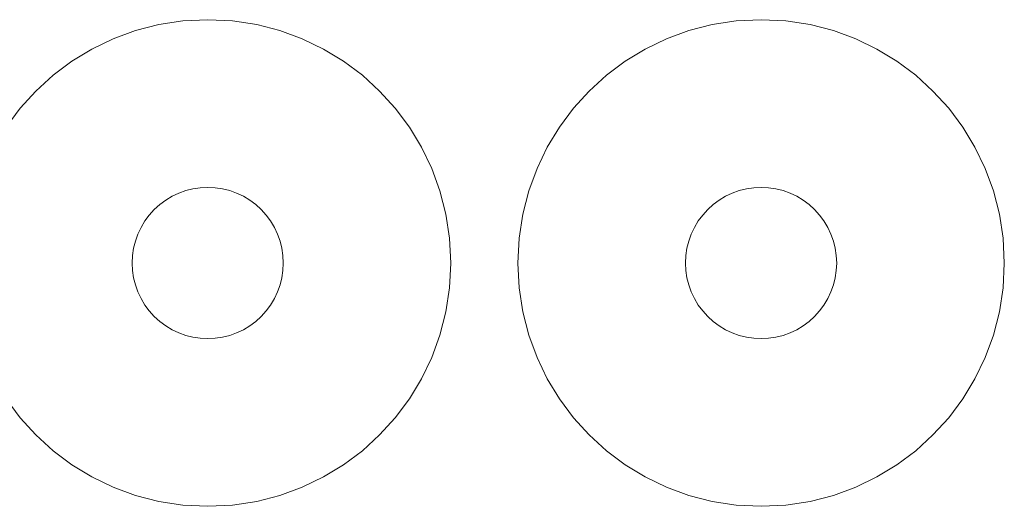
# Model space of a CAD drawing. Header units: millimetres. Extents: x -198 to 278, y -321 to 286.
# Tile 17 of 256: x 152 to 232, y -243 to -204. Entities that reach past the tile are written whole.
import ezdxf

# ---------------------------------------------------------------- set-up
doc = ezdxf.new("R2010")
doc.units = ezdxf.units.MM
doc.header["$MEASUREMENT"] = 0
doc.layers.add('Layer 1', color=7, linetype='Continuous')

msp = doc.modelspace()

# ---------------------------------------------------------------- linework, layer by layer
at = {"layer": 'Layer 1', "color": 175, "lineweight": 9}
for points in [[(154.8536, -208.3963), (154.8536, -208.3963), (153.4501, -209.6722), (153.4501, -209.6722), (153.4501, -209.6722), (152.1742, -211.0757), (152.1742, -211.0757), (152.1742, -211.0757), (151.036, -212.5968), (151.036, -212.5968), (151.036, -212.5968), (150.0455, -214.2256), (150.0455, -214.2256), (150.0455, -214.2256), (149.2126, -215.952), (149.2126, -215.952), (149.2126, -215.952), (148.5474, -217.766), (148.5474, -217.766), (148.5474, -217.766), (148.0598, -219.6576), (148.0598, -219.6576), (148.0598, -219.6576), (147.76, -221.6169), (147.76, -221.6169), (147.76, -221.6169), (147.6578, -223.6337), (147.6578, -223.6337), (147.6578, -223.6337), (147.76, -225.6505), (147.76, -225.6505), (147.76, -225.6505), (148.0598, -227.6098), (148.0598, -227.6098), (148.0598, -227.6098), (148.5474, -229.5014), (148.5474, -229.5014), (148.5474, -229.5014), (149.2126, -231.3154), (149.2126, -231.3154), (149.2126, -231.3154), (150.0455, -233.0418), (150.0455, -233.0418), (150.0455, -233.0418), (151.036, -234.6706), (151.036, -234.6706), (151.036, -234.6706), (152.1742, -236.1917), (152.1742, -236.1917), (152.1742, -236.1917), (153.4501, -237.5952), (153.4501, -237.5952), (153.4501, -237.5952), (154.8536, -238.8711), (154.8536, -238.8711), (154.8536, -238.8711), (156.3747, -240.0093), (156.3747, -240.0093), (156.3747, -240.0093), (158.0035, -240.9998), (158.0035, -240.9998), (158.0035, -240.9998), (159.7299, -241.8327), (159.7299, -241.8327), (159.7299, -241.8327), (161.5439, -242.498), (161.5439, -242.498), (161.5439, -242.498), (163.4355, -242.9855), (163.4355, -242.9855), (163.4355, -242.9855), (165.3948, -243.2854), (165.3948, -243.2854), (165.3948, -243.2854), (167.4116, -243.3875), (167.4116, -243.3875), (167.4116, -243.3875), (169.4284, -243.2854), (169.4284, -243.2854), (169.4284, -243.2854), (171.3877, -242.9855), (171.3877, -242.9855), (171.3877, -242.9855), (173.2793, -242.498), (173.2793, -242.498), (173.2793, -242.498), (175.0933, -241.8327), (175.0933, -241.8327), (175.0933, -241.8327), (176.8197, -240.9998), (176.8197, -240.9998), (176.8197, -240.9998), (178.4485, -240.0093), (178.4485, -240.0093), (178.4485, -240.0093), (179.9696, -238.8711), (179.9696, -238.8711), (179.9696, -238.8711), (181.3731, -237.5952), (181.3731, -237.5952), (181.3731, -237.5952), (182.649, -236.1917), (182.649, -236.1917), (182.649, -236.1917), (183.7872, -234.6706), (183.7872, -234.6706), (183.7872, -234.6706), (184.7777, -233.0418), (184.7777, -233.0418), (184.7777, -233.0418), (185.6106, -231.3154), (185.6106, -231.3154), (185.6106, -231.3154), (186.2759, -229.5014), (186.2759, -229.5014), (186.2759, -229.5014), (186.7634, -227.6098), (186.7634, -227.6098), (186.7634, -227.6098), (187.0633, -225.6505), (187.0633, -225.6505), (187.0633, -225.6505), (187.1654, -223.6337), (187.1654, -223.6337), (187.1654, -223.6337), (187.0633, -221.6169), (187.0633, -221.6169), (187.0633, -221.6169), (186.7634, -219.6576), (186.7634, -219.6576), (186.7634, -219.6576), (186.2759, -217.766), (186.2759, -217.766), (186.2759, -217.766), (185.6106, -215.952), (185.6106, -215.952), (185.6106, -215.952), (184.7777, -214.2256), (184.7777, -214.2256), (184.7777, -214.2256), (183.7872, -212.5968), (183.7872, -212.5968), (183.7872, -212.5968), (182.649, -211.0757), (182.649, -211.0757), (182.649, -211.0757), (181.3731, -209.6722), (181.3731, -209.6722), (181.3731, -209.6722), (179.9696, -208.3963), (179.9696, -208.3963), (179.9696, -208.3963), (178.4485, -207.2581), (178.4485, -207.2581), (178.4485, -207.2581), (176.8197, -206.2676), (176.8197, -206.2676), (176.8197, -206.2676), (175.0933, -205.4347), (175.0933, -205.4347), (175.0933, -205.4347), (173.2793, -204.7695), (173.2793, -204.7695), (173.2793, -204.7695), (171.3877, -204.2819), (171.3877, -204.2819), (171.3877, -204.2819), (169.4284, -203.9821), (169.4284, -203.9821), (169.4284, -203.9821), (167.4116, -203.8799), (167.4116, -203.8799), (167.4116, -203.8799), (165.3948, -203.9821), (165.3948, -203.9821), (165.3948, -203.9821), (163.4355, -204.2819), (163.4355, -204.2819), (163.4355, -204.2819), (161.5439, -204.7695), (161.5439, -204.7695), (161.5439, -204.7695), (159.7299, -205.4347), (159.7299, -205.4347), (159.7299, -205.4347), (158.0035, -206.2676), (158.0035, -206.2676), (158.0035, -206.2676), (156.3747, -207.2581), (156.3747, -207.2581), (156.3747, -207.2581), (154.8536, -208.3963), (154.8536, -208.3963)], [(199.8036, -208.3963), (199.8036, -208.3963), (198.4001, -209.6722), (198.4001, -209.6722), (198.4001, -209.6722), (197.1242, -211.0757), (197.1242, -211.0757), (197.1242, -211.0757), (195.986, -212.5968), (195.986, -212.5968), (195.986, -212.5968), (194.9955, -214.2256), (194.9955, -214.2256), (194.9955, -214.2256), (194.1626, -215.952), (194.1626, -215.952), (194.1626, -215.952), (193.4974, -217.766), (193.4974, -217.766), (193.4974, -217.766), (193.0098, -219.6576), (193.0098, -219.6576), (193.0098, -219.6576), (192.71, -221.6169), (192.71, -221.6169), (192.71, -221.6169), (192.6078, -223.6337), (192.6078, -223.6337), (192.6078, -223.6337), (192.71, -225.6505), (192.71, -225.6505), (192.71, -225.6505), (193.0098, -227.6098), (193.0098, -227.6098), (193.0098, -227.6098), (193.4974, -229.5014), (193.4974, -229.5014), (193.4974, -229.5014), (194.1626, -231.3154), (194.1626, -231.3154), (194.1626, -231.3154), (194.9955, -233.0418), (194.9955, -233.0418), (194.9955, -233.0418), (195.986, -234.6706), (195.986, -234.6706), (195.986, -234.6706), (197.1242, -236.1917), (197.1242, -236.1917), (197.1242, -236.1917), (198.4001, -237.5952), (198.4001, -237.5952), (198.4001, -237.5952), (199.8036, -238.8711), (199.8036, -238.8711), (199.8036, -238.8711), (201.3247, -240.0093), (201.3247, -240.0093), (201.3247, -240.0093), (202.9535, -240.9998), (202.9535, -240.9998), (202.9535, -240.9998), (204.6799, -241.8327), (204.6799, -241.8327), (204.6799, -241.8327), (206.4939, -242.498), (206.4939, -242.498), (206.4939, -242.498), (208.3855, -242.9855), (208.3855, -242.9855), (208.3855, -242.9855), (210.3448, -243.2854), (210.3448, -243.2854), (210.3448, -243.2854), (212.3616, -243.3875), (212.3616, -243.3875), (212.3616, -243.3875), (214.3784, -243.2854), (214.3784, -243.2854), (214.3784, -243.2854), (216.3377, -242.9855), (216.3377, -242.9855), (216.3377, -242.9855), (218.2293, -242.498), (218.2293, -242.498), (218.2293, -242.498), (220.0433, -241.8327), (220.0433, -241.8327), (220.0433, -241.8327), (221.7697, -240.9998), (221.7697, -240.9998), (221.7697, -240.9998), (223.3985, -240.0093), (223.3985, -240.0093), (223.3985, -240.0093), (224.9196, -238.8711), (224.9196, -238.8711), (224.9196, -238.8711), (226.3231, -237.5952), (226.3231, -237.5952), (226.3231, -237.5952), (227.599, -236.1917), (227.599, -236.1917), (227.599, -236.1917), (228.7372, -234.6706), (228.7372, -234.6706), (228.7372, -234.6706), (229.7277, -233.0418), (229.7277, -233.0418), (229.7277, -233.0418), (230.5606, -231.3154), (230.5606, -231.3154), (230.5606, -231.3154), (231.2259, -229.5014), (231.2259, -229.5014), (231.2259, -229.5014), (231.7134, -227.6098), (231.7134, -227.6098), (231.7134, -227.6098), (232.0133, -225.6505), (232.0133, -225.6505), (232.0133, -225.6505), (232.1154, -223.6337), (232.1154, -223.6337), (232.1154, -223.6337), (232.0133, -221.6169), (232.0133, -221.6169), (232.0133, -221.6169), (231.7134, -219.6576), (231.7134, -219.6576), (231.7134, -219.6576), (231.2259, -217.766), (231.2259, -217.766), (231.2259, -217.766), (230.5606, -215.952), (230.5606, -215.952), (230.5606, -215.952), (229.7277, -214.2256), (229.7277, -214.2256), (229.7277, -214.2256), (228.7372, -212.5968), (228.7372, -212.5968), (228.7372, -212.5968), (227.599, -211.0757), (227.599, -211.0757), (227.599, -211.0757), (226.3231, -209.6722), (226.3231, -209.6722), (226.3231, -209.6722), (224.9196, -208.3963), (224.9196, -208.3963), (224.9196, -208.3963), (223.3985, -207.2581), (223.3985, -207.2581), (223.3985, -207.2581), (221.7697, -206.2676), (221.7697, -206.2676), (221.7697, -206.2676), (220.0433, -205.4347), (220.0433, -205.4347), (220.0433, -205.4347), (218.2293, -204.7695), (218.2293, -204.7695), (218.2293, -204.7695), (216.3377, -204.2819), (216.3377, -204.2819), (216.3377, -204.2819), (214.3784, -203.9821), (214.3784, -203.9821), (214.3784, -203.9821), (212.3616, -203.8799), (212.3616, -203.8799), (212.3616, -203.8799), (210.3448, -203.9821), (210.3448, -203.9821), (210.3448, -203.9821), (208.3855, -204.2819), (208.3855, -204.2819), (208.3855, -204.2819), (206.4939, -204.7695), (206.4939, -204.7695), (206.4939, -204.7695), (204.6799, -205.4347), (204.6799, -205.4347), (204.6799, -205.4347), (202.9535, -206.2676), (202.9535, -206.2676), (202.9535, -206.2676), (201.3247, -207.2581), (201.3247, -207.2581), (201.3247, -207.2581), (199.8036, -208.3963), (199.8036, -208.3963)], [(161.2732, -223.6337), (161.2732, -223.6337), (161.3027, -223.032), (161.3027, -223.032), (161.3027, -223.032), (161.3911, -222.4362), (161.3911, -222.4362), (161.3911, -222.4362), (161.5375, -221.8518), (161.5375, -221.8518), (161.5375, -221.8518), (161.7404, -221.2846), (161.7404, -221.2846), (161.7404, -221.2846), (161.998, -220.7401), (161.998, -220.7401), (161.998, -220.7401), (162.3077, -220.2234), (162.3077, -220.2234), (162.3077, -220.2234), (162.6665, -219.7395), (162.6665, -219.7395), (162.6665, -219.7395), (163.0711, -219.2932), (163.0711, -219.2932), (163.0711, -219.2932), (163.5174, -218.8886), (163.5174, -218.8886), (163.5174, -218.8886), (164.0013, -218.5298), (164.0013, -218.5298), (164.0013, -218.5298), (164.518, -218.2201), (164.518, -218.2201), (164.518, -218.2201), (165.0625, -217.9625), (165.0625, -217.9625), (165.0625, -217.9625), (165.6297, -217.7596), (165.6297, -217.7596), (165.6297, -217.7596), (166.2141, -217.6132), (166.2141, -217.6132), (166.2141, -217.6132), (166.8099, -217.5248), (166.8099, -217.5248), (166.8099, -217.5248), (167.4116, -217.4953), (167.4116, -217.4953), (167.4116, -217.4953), (168.0133, -217.5248), (168.0133, -217.5248), (168.0133, -217.5248), (168.6092, -217.6132), (168.6092, -217.6132), (168.6092, -217.6132), (169.1935, -217.7596), (169.1935, -217.7596), (169.1935, -217.7596), (169.7607, -217.9625), (169.7607, -217.9625), (169.7607, -217.9625), (170.3053, -218.2201), (170.3053, -218.2201), (170.3053, -218.2201), (170.8219, -218.5298), (170.8219, -218.5298), (170.8219, -218.5298), (171.3058, -218.8886), (171.3058, -218.8886), (171.3058, -218.8886), (171.7521, -219.2932), (171.7521, -219.2932), (171.7521, -219.2932), (172.1567, -219.7395), (172.1567, -219.7395), (172.1567, -219.7395), (172.5155, -220.2234), (172.5155, -220.2234), (172.5155, -220.2234), (172.8252, -220.7401), (172.8252, -220.7401), (172.8252, -220.7401), (173.0828, -221.2846), (173.0828, -221.2846), (173.0828, -221.2846), (173.2857, -221.8518), (173.2857, -221.8518), (173.2857, -221.8518), (173.4321, -222.4362), (173.4321, -222.4362), (173.4321, -222.4362), (173.5205, -223.032), (173.5205, -223.032), (173.5205, -223.032), (173.5501, -223.6337), (173.5501, -223.6337), (173.5501, -223.6337), (173.5205, -224.2354), (173.5205, -224.2354), (173.5205, -224.2354), (173.4321, -224.8313), (173.4321, -224.8313), (173.4321, -224.8313), (173.2857, -225.4156), (173.2857, -225.4156), (173.2857, -225.4156), (173.0828, -225.9828), (173.0828, -225.9828), (173.0828, -225.9828), (172.8252, -226.5273), (172.8252, -226.5273), (172.8252, -226.5273), (172.5155, -227.044), (172.5155, -227.044), (172.5155, -227.044), (172.1567, -227.5279), (172.1567, -227.5279), (172.1567, -227.5279), (171.7521, -227.9742), (171.7521, -227.9742), (171.7521, -227.9742), (171.3058, -228.3788), (171.3058, -228.3788), (171.3058, -228.3788), (170.8219, -228.7376), (170.8219, -228.7376), (170.8219, -228.7376), (170.3053, -229.0473), (170.3053, -229.0473), (170.3053, -229.0473), (169.7607, -229.3049), (169.7607, -229.3049), (169.7607, -229.3049), (169.1935, -229.5078), (169.1935, -229.5078), (169.1935, -229.5078), (168.6092, -229.6542), (168.6092, -229.6542), (168.6092, -229.6542), (168.0133, -229.7426), (168.0133, -229.7426), (168.0133, -229.7426), (167.4116, -229.7722), (167.4116, -229.7722), (167.4116, -229.7722), (166.8099, -229.7426), (166.8099, -229.7426), (166.8099, -229.7426), (166.2141, -229.6542), (166.2141, -229.6542), (166.2141, -229.6542), (165.6297, -229.5078), (165.6297, -229.5078), (165.6297, -229.5078), (165.0625, -229.3049), (165.0625, -229.3049), (165.0625, -229.3049), (164.518, -229.0473), (164.518, -229.0473), (164.518, -229.0473), (164.0013, -228.7376), (164.0013, -228.7376), (164.0013, -228.7376), (163.5174, -228.3788), (163.5174, -228.3788), (163.5174, -228.3788), (163.0711, -227.9742), (163.0711, -227.9742), (163.0711, -227.9742), (162.6665, -227.5279), (162.6665, -227.5279), (162.6665, -227.5279), (162.3077, -227.044), (162.3077, -227.044), (162.3077, -227.044), (161.998, -226.5273), (161.998, -226.5273), (161.998, -226.5273), (161.7404, -225.9828), (161.7404, -225.9828), (161.7404, -225.9828), (161.5375, -225.4156), (161.5375, -225.4156), (161.5375, -225.4156), (161.3911, -224.8313), (161.3911, -224.8313), (161.3911, -224.8313), (161.3027, -224.2354), (161.3027, -224.2354), (161.3027, -224.2354), (161.2732, -223.6337), (161.2732, -223.6337)], [(206.2232, -223.6337), (206.2232, -223.6337), (206.2527, -223.032), (206.2527, -223.032), (206.2527, -223.032), (206.3411, -222.4362), (206.3411, -222.4362), (206.3411, -222.4362), (206.4875, -221.8518), (206.4875, -221.8518), (206.4875, -221.8518), (206.6904, -221.2846), (206.6904, -221.2846), (206.6904, -221.2846), (206.948, -220.7401), (206.948, -220.7401), (206.948, -220.7401), (207.2577, -220.2234), (207.2577, -220.2234), (207.2577, -220.2234), (207.6165, -219.7395), (207.6165, -219.7395), (207.6165, -219.7395), (208.0211, -219.2932), (208.0211, -219.2932), (208.0211, -219.2932), (208.4674, -218.8886), (208.4674, -218.8886), (208.4674, -218.8886), (208.9513, -218.5298), (208.9513, -218.5298), (208.9513, -218.5298), (209.468, -218.2201), (209.468, -218.2201), (209.468, -218.2201), (210.0125, -217.9625), (210.0125, -217.9625), (210.0125, -217.9625), (210.5797, -217.7596), (210.5797, -217.7596), (210.5797, -217.7596), (211.1641, -217.6132), (211.1641, -217.6132), (211.1641, -217.6132), (211.7599, -217.5248), (211.7599, -217.5248), (211.7599, -217.5248), (212.3616, -217.4953), (212.3616, -217.4953), (212.3616, -217.4953), (212.9633, -217.5248), (212.9633, -217.5248), (212.9633, -217.5248), (213.5592, -217.6132), (213.5592, -217.6132), (213.5592, -217.6132), (214.1435, -217.7596), (214.1435, -217.7596), (214.1435, -217.7596), (214.7107, -217.9625), (214.7107, -217.9625), (214.7107, -217.9625), (215.2553, -218.2201), (215.2553, -218.2201), (215.2553, -218.2201), (215.7719, -218.5298), (215.7719, -218.5298), (215.7719, -218.5298), (216.2558, -218.8886), (216.2558, -218.8886), (216.2558, -218.8886), (216.7021, -219.2932), (216.7021, -219.2932), (216.7021, -219.2932), (217.1067, -219.7395), (217.1067, -219.7395), (217.1067, -219.7395), (217.4655, -220.2234), (217.4655, -220.2234), (217.4655, -220.2234), (217.7752, -220.7401), (217.7752, -220.7401), (217.7752, -220.7401), (218.0328, -221.2846), (218.0328, -221.2846), (218.0328, -221.2846), (218.2357, -221.8518), (218.2357, -221.8518), (218.2357, -221.8518), (218.3821, -222.4362), (218.3821, -222.4362), (218.3821, -222.4362), (218.4705, -223.032), (218.4705, -223.032), (218.4705, -223.032), (218.5001, -223.6337), (218.5001, -223.6337), (218.5001, -223.6337), (218.4705, -224.2354), (218.4705, -224.2354), (218.4705, -224.2354), (218.3821, -224.8313), (218.3821, -224.8313), (218.3821, -224.8313), (218.2357, -225.4156), (218.2357, -225.4156), (218.2357, -225.4156), (218.0328, -225.9828), (218.0328, -225.9828), (218.0328, -225.9828), (217.7752, -226.5273), (217.7752, -226.5273), (217.7752, -226.5273), (217.4655, -227.044), (217.4655, -227.044), (217.4655, -227.044), (217.1067, -227.5279), (217.1067, -227.5279), (217.1067, -227.5279), (216.7021, -227.9742), (216.7021, -227.9742), (216.7021, -227.9742), (216.2558, -228.3788), (216.2558, -228.3788), (216.2558, -228.3788), (215.7719, -228.7376), (215.7719, -228.7376), (215.7719, -228.7376), (215.2553, -229.0473), (215.2553, -229.0473), (215.2553, -229.0473), (214.7107, -229.3049), (214.7107, -229.3049), (214.7107, -229.3049), (214.1435, -229.5078), (214.1435, -229.5078), (214.1435, -229.5078), (213.5592, -229.6542), (213.5592, -229.6542), (213.5592, -229.6542), (212.9633, -229.7426), (212.9633, -229.7426), (212.9633, -229.7426), (212.3616, -229.7722), (212.3616, -229.7722), (212.3616, -229.7722), (211.7599, -229.7426), (211.7599, -229.7426), (211.7599, -229.7426), (211.1641, -229.6542), (211.1641, -229.6542), (211.1641, -229.6542), (210.5797, -229.5078), (210.5797, -229.5078), (210.5797, -229.5078), (210.0125, -229.3049), (210.0125, -229.3049), (210.0125, -229.3049), (209.468, -229.0473), (209.468, -229.0473), (209.468, -229.0473), (208.9513, -228.7376), (208.9513, -228.7376), (208.9513, -228.7376), (208.4674, -228.3788), (208.4674, -228.3788), (208.4674, -228.3788), (208.0211, -227.9742), (208.0211, -227.9742), (208.0211, -227.9742), (207.6165, -227.5279), (207.6165, -227.5279), (207.6165, -227.5279), (207.2577, -227.044), (207.2577, -227.044), (207.2577, -227.044), (206.948, -226.5273), (206.948, -226.5273), (206.948, -226.5273), (206.6904, -225.9828), (206.6904, -225.9828), (206.6904, -225.9828), (206.4875, -225.4156), (206.4875, -225.4156), (206.4875, -225.4156), (206.3411, -224.8313), (206.3411, -224.8313), (206.3411, -224.8313), (206.2527, -224.2354), (206.2527, -224.2354), (206.2527, -224.2354), (206.2232, -223.6337), (206.2232, -223.6337)]]:
    msp.add_open_spline(points, degree=3, knots=[0, 0, 0, 0, 0.015625, 0.015625, 0.015625, 0.03125, 0.03125, 0.03125, 0.046875, 0.046875, 0.046875, 0.0625, 0.0625, 0.0625, 0.078125, 0.078125, 0.078125, 0.09375, 0.09375, 0.09375, 0.109375, 0.109375, 0.109375, 0.125, 0.125, 0.125, 0.140625, 0.140625, 0.140625, 0.15625, 0.15625, 0.15625, 0.171875, 0.171875, 0.171875, 0.1875, 0.1875, 0.1875, 0.203125, 0.203125, 0.203125, 0.21875, 0.21875, 0.21875, 0.234375, 0.234375, 0.234375, 0.25, 0.25, 0.25, 0.265625, 0.265625, 0.265625, 0.28125, 0.28125, 0.28125, 0.296875, 0.296875, 0.296875, 0.3125, 0.3125, 0.3125, 0.328125, 0.328125, 0.328125, 0.34375, 0.34375, 0.34375, 0.359375, 0.359375, 0.359375, 0.375, 0.375, 0.375, 0.390625, 0.390625, 0.390625, 0.40625, 0.40625, 0.40625, 0.421875, 0.421875, 0.421875, 0.4375, 0.4375, 0.4375, 0.453125, 0.453125, 0.453125, 0.46875, 0.46875, 0.46875, 0.484375, 0.484375, 0.484375, 0.5, 0.5, 0.5, 0.515625, 0.515625, 0.515625, 0.53125, 0.53125, 0.53125, 0.546875, 0.546875, 0.546875, 0.5625, 0.5625, 0.5625, 0.578125, 0.578125, 0.578125, 0.59375, 0.59375, 0.59375, 0.609375, 0.609375, 0.609375, 0.625, 0.625, 0.625, 0.640625, 0.640625, 0.640625, 0.65625, 0.65625, 0.65625, 0.671875, 0.671875, 0.671875, 0.6875, 0.6875, 0.6875, 0.703125, 0.703125, 0.703125, 0.71875, 0.71875, 0.71875, 0.734375, 0.734375, 0.734375, 0.75, 0.75, 0.75, 0.765625, 0.765625, 0.765625, 0.78125, 0.78125, 0.78125, 0.796875, 0.796875, 0.796875, 0.8125, 0.8125, 0.8125, 0.828125, 0.828125, 0.828125, 0.84375, 0.84375, 0.84375, 0.859375, 0.859375, 0.859375, 0.875, 0.875, 0.875, 0.890625, 0.890625, 0.890625, 0.90625, 0.90625, 0.90625, 0.921875, 0.921875, 0.921875, 0.9375, 0.9375, 0.9375, 0.953125, 0.953125, 0.953125, 0.96875, 0.96875, 0.96875, 0.984375, 0.984375, 0.984375, 1, 1, 1, 1], dxfattribs=at)

doc.saveas('drawing.dxf')
